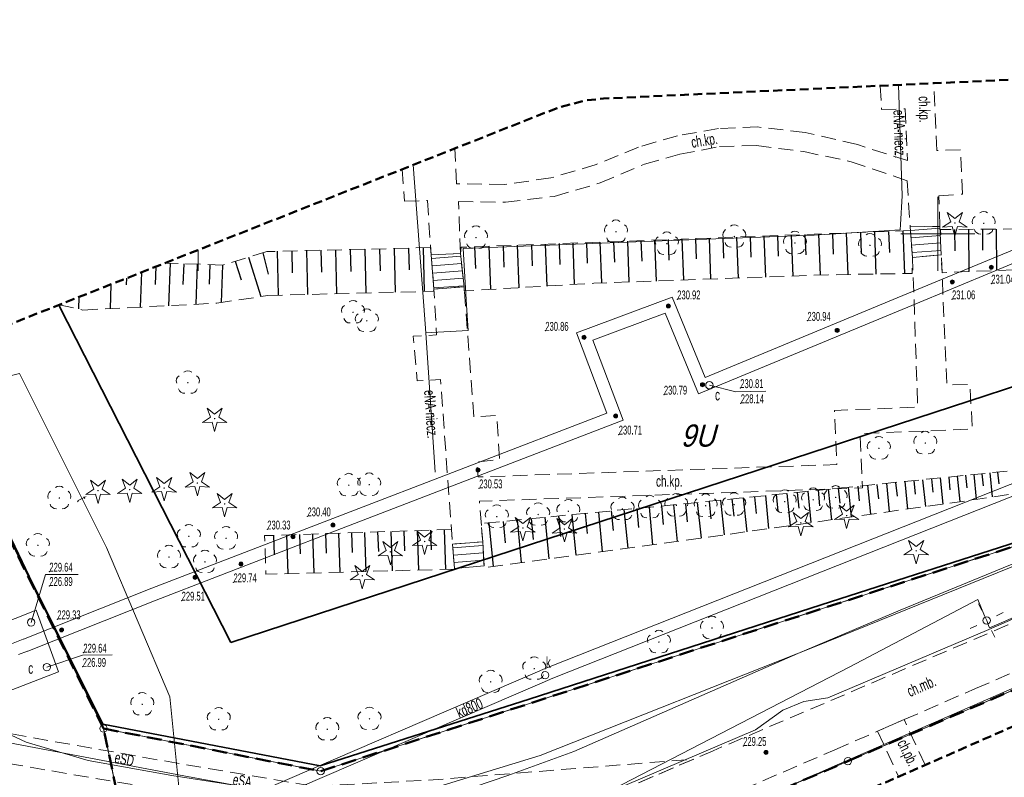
# Model space of a CAD drawing. Header units: metres. Extents: x 6546460 to 6547055, y 5576048 to 5576258.
# Tile 15 of 18: x 6546838 to 6546905, y 5576163 to 5576214. Entities that reach past the tile are written whole.
import ezdxf
from ezdxf.enums import TextEntityAlignment as Align

# ---------------------------------------------------------------- set-up
doc = ezdxf.new("R2010")
doc.units = ezdxf.units.M
doc.header["$MEASUREMENT"] = 0
for name, pattern in [('1.0_0.5', [1.5, 1, -0.5]), ('2', [0.9, 0.6, -0.3]), ('219-500', [0]), ('BKO', [1.5, 1, -0.5]), ('egug-500', [1, 0.5, -0.5])]:
    doc.linetypes.add(name, pattern=pattern)
doc.layers.get('0').update_dxf_attribs({"linetype": 'CONTINUOUS', "lineweight": 5})
for name, color, linetype in [('000 Inne (niezydentyfikowane)', 7, 'CONTINUOUS'), ('202-punkt graniczny', 7, 'CONTINUOUS'), ('218-kontur użytku gruntowego', 7, 'CONTINUOUS'), ('219-działka ewidencyjna', 7, 'CONTINUOUS'), ('chodnik', 7, 'CONTINUOUS'), ('chodnik-Atr17', 7, 'CONTINUOUS'), ('drzewo iglaste', 7, 'CONTINUOUS'), ('drzewo liściaste', 7, 'CONTINUOUS'), ('komora podziemna', 7, 'CONTINUOUS'), ('latarnia', 7, 'CONTINUOUS'), ('ogrodzenie trwałe', 7, 'CONTINUOUS'), ('podpora przewodów', 7, 'CONTINUOUS'), ('przewód ciepłowniczy', 7, 'CONTINUOUS'), ('przewód elektroenergetyczny podziemny', 7, 'CONTINUOUS'), ('przewód elektroenergetyczny podziemny-Atr1', 7, 'CONTINUOUS'), ('przewód kanalizacyjny', 7, 'CONTINUOUS'), ('przewód kanalizacyjny-Atr1', 7, 'CONTINUOUS'), ('przewód telekomunikacyjny podziemny', 7, 'CONTINUOUS'), ('przewód telekomunikacyjny podziemny-Atr1', 7, 'CONTINUOUS'), ('schody w ciągu komunikacyjnym', 7, 'CONTINUOUS'), ('skarpa nieumocniona', 7, 'CONTINUOUS'), ('właz do komory lub kanału - okrągły', 7, 'CONTINUOUS'), ('właz do komory lub kanału - okrągły-Atr17', 7, 'CONTINUOUS'), ('Zakres', 7, 'CONTINUOUS')]:
    doc.layers.add(name, color=color, linetype=linetype)
doc.layers.add('LINIE_ZABUDOWY', color=9, linetype='CONTINUOUS', lineweight=18, true_color=0x808080)
doc.layers.add('mpzp', color=4, linetype='BKO', lineweight=50)
doc.layers.add('wysok', color=244, linetype='CONTINUOUS', lineweight=18)
doc.styles.get("Standard").update_dxf_attribs({"font": 'Working1250', "width": 0.75})
doc.linetypes.add('902-500', pattern='A,3.75,0,[1,ksztalty.shx,S=0.5,R=0,X=0,Y=0],3.75', length=7.5)

# ---------------------------------------------------------------- blocks, each defined once
blk = doc.blocks.new('202')
at = {"color": 0, "linetype": 'Continuous', "lineweight": 0}
blk.add_circle((0, 0), 0.25, dxfattribs=at)
blk = doc.blocks.new('US15')
at = {"color": 0, "linetype": 'Continuous', "lineweight": 13}
blk.add_circle((0, 0), 0.25, dxfattribs=at)
blk = doc.blocks.new('US22')
at = {"color": 0, "linetype": 'Continuous', "lineweight": 13}
blk.add_circle((0, 0), 0.25, dxfattribs=at)
blk = doc.blocks.new('SM01')
at = {"color": 0, "linetype": 'Continuous', "lineweight": 13}
for p, q in [((-0.53, 0.531), (-0.883, 0.884)), ((0.531, 0.531), (0.884, 0.884)), ((-0.53, -0.53), (-0.883, -0.883)), ((0.531, -0.53), (0.884, -0.883))]:
    blk.add_line(p, q, dxfattribs=at)
blk.add_circle((0, 0), 0.25, dxfattribs=at)
blk = doc.blocks.new('OP011')
at = {"linetype": 'Continuous', "lineweight": 13}
h = blk.add_hatch(color=0, dxfattribs=at)
edge = h.paths.add_edge_path()
edge.add_arc((0, 0), 0.05, 0, 360)
at = {"color": 0, "linetype": 'Continuous', "lineweight": 13}
for p, q in [((-0.283, 0.093), (-0.512, 0.706)), ((-0.512, 0.706), (0, 0.299)), ((0, 0.299), (0.512, 0.706)), ((0.512, 0.706), (0.283, 0.093)), ((-0.828, -0.268), (-0.283, 0.093)), ((0.283, 0.093), (0.828, -0.268)), ((-0.175, -0.24), (-0.828, -0.268)), ((0, -0.87), (-0.175, -0.24)), ((0.175, -0.24), (0, -0.87)), ((0.828, -0.268), (0.175, -0.24))]:
    blk.add_line(p, q, dxfattribs=at)
blk = doc.blocks.new('OP021')
at = {"linetype": 'Continuous', "lineweight": 13}
h = blk.add_hatch(color=0, dxfattribs=at)
edge = h.paths.add_edge_path()
edge.add_arc((0, 0), 0.05, 0, 360)
at = {"color": 0, "linetype": 'Continuous', "lineweight": 13}
for centre, start, end in [((0, 0.4), 49.272, 130.728), ((-0.38, 0.124), 121.308, 202.548), ((0.38, 0.124), 337.452, 58.692), ((-0.235, -0.324), 193.221, 274.871), ((0.235, -0.324), 265.129, 346.779)]:
    blk.add_arc(centre, 0.4, start, end, dxfattribs=at)
blk = doc.blocks.new('pikieta')
at = {"color": 0}
blk.add_point((0, 0), dxfattribs=at)
blk = doc.blocks.new('OTRS')
at = {"linetype": 'Continuous', "lineweight": 13}
blk.add_hatch(color=0, dxfattribs=at).paths.add_polyline_path([(0, -0.091, 1), (0, 0.091, 1)])
at = {"color": 0, "linetype": 'Continuous', "lineweight": 13}
blk.add_circle((0, 0), 0.0906, dxfattribs=at)

msp = doc.modelspace()

# ---------------------------------------------------------------- linework, layer by layer
at = {"color": 0}
for p, q in [((6546900, 5576197.5), (6546900, 5576202.5)), ((6546897.5, 5576200), (6546902.5, 5576200)), ((6546850, 5576197.5), (6546850, 5576198.911))]:
    msp.add_line(p, q, dxfattribs=at)
at = {"layer": '000 Inne (niezydentyfikowane)', "color": 7, "linetype": 'Continuous', "lineweight": 25, "flags": 128}
for points in [[(6546886.4, 5576199.78), (6546886.5, 5576197.01)], [(6546887.32, 5576199.82), (6546887.37, 5576198.43)], [(6546888.25, 5576199.85), (6546888.35, 5576197.08)], [(6546889.17, 5576199.89), (6546889.22, 5576198.5)], [(6546890.1, 5576199.92), (6546890.2, 5576197.14)], [(6546891.02, 5576199.95), (6546891.08, 5576198.57)], [(6546891.95, 5576199.99), (6546892.05, 5576197.21)], [(6546892.88, 5576200.02), (6546892.93, 5576198.63)], [(6546893.82, 5576200.06), (6546893.93, 5576197.25)], [(6546894.77, 5576200.09), (6546894.82, 5576198.68)], [(6546895.72, 5576200.13), (6546895.82, 5576197.28)], [(6546896.68, 5576200.17), (6546896.73, 5576198.73)], [(6546897.65, 5576200.2), (6546897.76, 5576197.31)], [(6546900.17, 5576200.29), (6546900.18, 5576199.94)], [(6546901.13, 5576200.3), (6546901.15, 5576198.85)], [(6546902.08, 5576200.31), (6546902.11, 5576197.45)], [(6546903.02, 5576200.31), (6546903.03, 5576198.9)], [(6546903.95, 5576200.32), (6546903.97, 5576197.52)], [(6546868.69, 5576199.12), (6546868.75, 5576197.66)], [(6546869.66, 5576199.16), (6546869.77, 5576196.25)], [(6546870.62, 5576199.2), (6546870.68, 5576197.75)], [(6546871.58, 5576199.23), (6546871.69, 5576196.36)], [(6546872.53, 5576199.27), (6546872.58, 5576197.84)], [(6546873.47, 5576199.3), (6546873.57, 5576196.47)], [(6546874.4, 5576199.34), (6546874.46, 5576197.93)], [(6546875.33, 5576199.37), (6546875.43, 5576196.58)], [(6546876.25, 5576199.4), (6546876.3, 5576198.02)], [(6546877.17, 5576199.44), (6546877.28, 5576196.68)], [(6546878.09, 5576199.47), (6546878.15, 5576198.09)], [(6546879.02, 5576199.51), (6546879.12, 5576196.74)], [(6546879.94, 5576199.54), (6546879.99, 5576198.16)], [(6546880.86, 5576199.58), (6546880.96, 5576196.81)], [(6546881.78, 5576199.61), (6546881.83, 5576198.23)], [(6546882.7, 5576199.65), (6546882.81, 5576196.88)], [(6546883.63, 5576199.68), (6546883.68, 5576198.3)], [(6546884.55, 5576199.71), (6546884.65, 5576196.94)], [(6546885.47, 5576199.75), (6546885.52, 5576198.36)], [(6546853.42, 5576198.43), (6546854.24, 5576195.76)], [(6546854.37, 5576198.72), (6546854.75, 5576197.28)], [(6546855.35, 5576198.82), (6546855.42, 5576195.85)], [(6546856.34, 5576198.84), (6546856.37, 5576197.36)], [(6546857.33, 5576198.87), (6546857.4, 5576195.9)], [(6546858.31, 5576198.89), (6546858.35, 5576197.41)], [(6546859.3, 5576198.91), (6546859.37, 5576195.95)], [(6546860.29, 5576198.94), (6546860.32, 5576197.46)], [(6546861.27, 5576198.96), (6546861.35, 5576196)], [(6546862.26, 5576198.99), (6546862.3, 5576197.51)], [(6546863.25, 5576199.01), (6546863.32, 5576196.05)], [(6546864.23, 5576199.03), (6546864.27, 5576197.56)], [(6546865.22, 5576199.06), (6546865.29, 5576196.1)], [(6546848.11, 5576198.01), (6546848.01, 5576195.14)], [(6546849.03, 5576197.98), (6546848.98, 5576196.58)], [(6546849.93, 5576197.95), (6546849.84, 5576195.24)], [(6546850.8, 5576197.92), (6546850.76, 5576196.6)], [(6546851.66, 5576197.89), (6546851.57, 5576195.36)], [(6546852.52, 5576198.15), (6546852.91, 5576196.88)], [(6546903.52, 5576183.83), (6546903.69, 5576182.21)], [(6546904.05, 5576183.89), (6546904.13, 5576183.09)], [(6546896.53, 5576183.13), (6546896.72, 5576181.22)], [(6546897.15, 5576183.19), (6546897.25, 5576182.25)], [(6546897.77, 5576183.25), (6546897.96, 5576181.39)], [(6546898.38, 5576183.31), (6546898.48, 5576182.39)], [(6546898.98, 5576183.37), (6546899.17, 5576181.56)], [(6546899.58, 5576183.43), (6546899.67, 5576182.54)], [(6546900.17, 5576183.49), (6546900.34, 5576181.73)], [(6546900.75, 5576183.55), (6546900.83, 5576182.68)], [(6546901.32, 5576183.61), (6546901.49, 5576181.89)], [(6546901.88, 5576183.67), (6546901.97, 5576182.82)], [(6546902.44, 5576183.72), (6546902.61, 5576182.05)], [(6546902.98, 5576183.78), (6546903.07, 5576182.95)], [(6546890.51, 5576182.52), (6546890.62, 5576181.44)], [(6546891.22, 5576182.59), (6546891.43, 5576180.47)], [(6546891.91, 5576182.66), (6546892.02, 5576181.61)], [(6546892.6, 5576182.73), (6546892.81, 5576180.66)], [(6546893.27, 5576182.8), (6546893.38, 5576181.78)], [(6546893.94, 5576182.86), (6546894.15, 5576180.85)], [(6546894.6, 5576182.93), (6546894.7, 5576181.94)], [(6546895.25, 5576183), (6546895.45, 5576181.04)], [(6546895.89, 5576183.06), (6546895.99, 5576182.09)], [(6546883.75, 5576181.83), (6546884, 5576179.42)], [(6546884.54, 5576181.91), (6546884.66, 5576180.72)], [(6546885.32, 5576181.99), (6546885.56, 5576179.64)], [(6546886.09, 5576182.07), (6546886.21, 5576180.91)], [(6546886.85, 5576182.15), (6546887.09, 5576179.86)], [(6546887.61, 5576182.22), (6546887.72, 5576181.09)], [(6546888.35, 5576182.3), (6546888.57, 5576180.07)], [(6546889.08, 5576182.37), (6546889.19, 5576181.27)], [(6546889.8, 5576182.45), (6546890.02, 5576180.27)], [(6546877.06, 5576181.18), (6546877.32, 5576178.51)], [(6546877.93, 5576181.27), (6546878.06, 5576179.95)], [(6546878.79, 5576181.35), (6546879.05, 5576178.75)], [(6546879.65, 5576181.43), (6546879.77, 5576180.15)], [(6546880.49, 5576181.51), (6546880.73, 5576178.98)], [(6546881.32, 5576181.6), (6546881.44, 5576180.34)], [(6546882.14, 5576181.68), (6546882.38, 5576179.2)], [(6546882.95, 5576181.75), (6546883.07, 5576180.53)], [(6546869.65, 5576180.46), (6546869.94, 5576177.51)], [(6546870.62, 5576180.55), (6546870.76, 5576179.1)], [(6546871.57, 5576180.65), (6546871.85, 5576177.77)], [(6546872.52, 5576180.74), (6546872.65, 5576179.32)], [(6546873.45, 5576180.83), (6546873.72, 5576178.03)], [(6546874.37, 5576180.92), (6546874.5, 5576179.53)], [(6546875.27, 5576181.01), (6546875.54, 5576178.27)], [(6546876.17, 5576181.09), (6546876.3, 5576179.74)], [(6546861.26, 5576179.81), (6546861.35, 5576177.17)], [(6546862.14, 5576179.84), (6546862.19, 5576178.52)], [(6546863.03, 5576179.87), (6546863.12, 5576177.21)], [(6546863.92, 5576179.9), (6546863.96, 5576178.57)], [(6546864.81, 5576179.93), (6546864.9, 5576177.26)], [(6546865.71, 5576179.96), (6546865.75, 5576178.63)], [(6546866.63, 5576179.99), (6546866.72, 5576177.31)], [(6546855.11, 5576179.61), (6546855.15, 5576178.3)], [(6546855.98, 5576179.64), (6546856.07, 5576177.02)], [(6546856.86, 5576179.67), (6546856.9, 5576178.36)], [(6546857.73, 5576179.7), (6546857.82, 5576177.07)], [(6546858.61, 5576179.73), (6546858.66, 5576178.41)], [(6546859.49, 5576179.76), (6546859.58, 5576177.12)], [(6546860.37, 5576179.79), (6546860.42, 5576178.46)]]:
    msp.add_lwpolyline(points, dxfattribs=at)
at = {"layer": '000 Inne (niezydentyfikowane)', "color": 7, "linetype": 'Continuous', "lineweight": 25}
for points in [[(6546847.151, 5576197.784), (6546847.11, 5576196.57)], [(6546846.168, 5576197.395), (6546846.09, 5576195.05)], [(6546844.106, 5576196.58), (6546844.05, 5576194.94)], [(6546845.154, 5576196.995), (6546845.14, 5576196.55)], [(6546841.937, 5576195.722), (6546841.91, 5576194.92)]]:
    msp.add_lwpolyline(points, dxfattribs=at)
at = {"layer": '218-kontur użytku gruntowego', "color": 3, "linetype": 'egug-500', "lineweight": 18, "flags": 128}
for points in [[(6546831.89, 5576190.18), (6546843.61, 5576166.55)], [(6546843.61, 5576166.55), (6546831.89, 5576190.18)], [(6546858.29, 5576163.66), (6546929.11, 5576186.64)], [(6546929.11, 5576186.64), (6546858.29, 5576163.66)], [(6546925.3, 5576177.84), (6546893.93, 5576164.34)], [(6546893.93, 5576164.34), (6546925.3, 5576177.84)], [(6546843.61, 5576166.55), (6546858.29, 5576163.66)], [(6546848.18, 5576144.71), (6546843.61, 5576166.55)], [(6546843.61, 5576166.55), (6546848.18, 5576144.71)], [(6546858.29, 5576163.66), (6546843.61, 5576166.55)], [(6546893.93, 5576164.34), (6546848.18, 5576144.71)], [(6546848.18, 5576144.71), (6546893.93, 5576164.34)]]:
    msp.add_lwpolyline(points, dxfattribs=at)
at = {"layer": '219-działka ewidencyjna', "color": 7, "linetype": '219-500', "lineweight": 18, "flags": 128}
for points in [[(6546831.89, 5576190.18), (6546843.61, 5576166.55)], [(6546929.11, 5576186.64), (6546858.29, 5576163.66)], [(6546893.93, 5576164.34), (6546925.3, 5576177.84)], [(6546843.61, 5576166.55), (6546858.29, 5576163.66)], [(6546843.61, 5576166.55), (6546848.18, 5576144.71)], [(6546848.18, 5576144.71), (6546893.93, 5576164.34)]]:
    msp.add_lwpolyline(points, dxfattribs=at)
at = {"layer": 'chodnik', "color": 7, "linetype": '1.0_0.5', "lineweight": 18}
for points in [[(6546863.806, 5576204.37), (6546863.95, 5576202.22), (6546865.5, 5576202.25), (6546865.76, 5576198.58), (6546867.74, 5576198.68), (6546867.6, 5576202.18), (6546870.79, 5576202.14), (6546874.08, 5576202.53), (6546877.19, 5576203.44), (6546880.18, 5576204.72), (6546882.57, 5576205.38), (6546885.25, 5576205.9), (6546887.74, 5576205.97), (6546890.95, 5576205.56), (6546894.15, 5576204.88), (6546897.94, 5576203.59), (6546898.14, 5576200.48), (6546900.14, 5576200.5), (6546900.08, 5576202.57), (6546901.68, 5576202.69), (6546901.53, 5576205.69), (6546899.94, 5576205.63), (6546899.745, 5576210.183)], [(6546896.12, 5576210.015), (6546896.2, 5576208.4), (6546897.8, 5576208.46), (6546897.96, 5576204.95), (6546894.57, 5576206.04), (6546891.04, 5576206.85), (6546887.82, 5576207.23), (6546885.18, 5576207.13), (6546882.41, 5576206.63), (6546879.78, 5576205.87), (6546876.92, 5576204.69), (6546873.84, 5576203.78), (6546870.69, 5576203.34), (6546867.48, 5576203.39), (6546867.354, 5576205.773)], [(6546954.91, 5576195.25), (6546929.58, 5576184.19), (6546904.73, 5576173.55), (6546884.83, 5576165.05), (6546863.91, 5576156.04), (6546840.14, 5576145.61), (6546840.91, 5576142.63), (6546846.79, 5576145.07), (6546857.44, 5576149.71), (6546875.72, 5576157.64), (6546885.42, 5576161.83), (6546893.05, 5576165.11), (6546895.94, 5576166.37), (6546897.73, 5576167.15), (6546902.55, 5576169.25), (6546907.26, 5576171.29), (6546909.09, 5576172.09), (6546916.38, 5576175.26), (6546920.94, 5576177.25), (6546922.97, 5576178.13), (6546931.17, 5576181.71), (6546956.5, 5576192.37)], [(6546899.152, 5576164.082), (6546897.73, 5576167.15), (6546895.94, 5576166.37), (6546897.356, 5576163.294)]]:
    msp.add_lwpolyline(points, dxfattribs=at)
at = {"layer": 'chodnik', "color": 7, "linetype": '1.0_0.5', "lineweight": 18, "flags": 128}
for points in [[(6546868.64, 5576187.62), (6546867.98, 5576196.42), (6546865.94, 5576196.27), (6546866.13, 5576193.17), (6546864.55, 5576193.07), (6546864.81, 5576190.05), (6546866.39, 5576190.15), (6546867.2, 5576179.02), (6546869.24, 5576179.17), (6546869.02, 5576181.92), (6546894.91, 5576182.82), (6546894.76, 5576186.49), (6546902.34, 5576186.8), (6546902.18, 5576189.82), (6546900.62, 5576189.78), (6546900.24, 5576198.59), (6546898.3, 5576198.4), (6546898.65, 5576188.28), (6546893.02, 5576188.06), (6546893.18, 5576184.4), (6546868.93, 5576183.56), (6546868.82, 5576184.57), (6546870.39, 5576184.75), (6546870.19, 5576187.72)], [(6546877.09, 5576161.71), (6546883.52, 5576164.48), (6546865.89, 5576163.08), (6546857.82, 5576162.64), (6546847.47, 5576164.4), (6546834.15, 5576166.75), (6546834.72, 5576164.6), (6546847.22, 5576162.47), (6546858.02, 5576160.48)]]:
    msp.add_lwpolyline(points, close=True, dxfattribs=at)
at = {"layer": 'komora podziemna', "color": 7, "linetype": 'Continuous', "lineweight": 18, "flags": 128}
msp.add_lwpolyline([(6546839.05, 5576174.56), (6546840.56, 5576170.39), (6546834.66, 5576168.11), (6546833.35, 5576172.3)], close=True, dxfattribs=at)
at = {"layer": 'LINIE_ZABUDOWY', "linetype": 'Continuous', "lineweight": 35}
for points in [[(6546852.222, 5576172.374), (6546921.12, 5576194.917), (6546927.364, 5576213.437), (6546921.576, 5576214.794)], [(6546840.586, 5576195.188), (6546852.222, 5576172.374)]]:
    msp.add_lwpolyline(points, dxfattribs=at)
at = {"layer": 'mpzp', "linetype": 'BKO', "lineweight": 50}
for points in [[(6546848.18, 5576144.71), (6546893.93, 5576164.34), (6546925.3, 5576177.84), (6546939.58, 5576183.99), (6546985.49, 5576203.34), (6546980.492, 5576207.745), (6546972.52, 5576214.77), (6546940.32, 5576220.89), (6546937.535, 5576221.565)], [(6546826.742, 5576136.653), (6546835.12, 5576139.02), (6546848.18, 5576144.71), (6546843.61, 5576166.55), (6546831.89, 5576190.18), (6546831.394, 5576191.554)], [(6546843.61, 5576166.55), (6546858.29, 5576163.66), (6546929.11, 5576186.64)]]:
    msp.add_lwpolyline(points, dxfattribs=at)
at = {"layer": 'ogrodzenie trwałe', "color": 7, "linetype": '902-500', "lineweight": 35}
msp.add_lwpolyline([(6546937.439, 5576212.7), (6546933.502, 5576200.917), (6546928.722, 5576186.702), (6546917.561, 5576183.086), (6546892.112, 5576174.91), (6546872.381, 5576168.542), (6546858.261, 5576164.018), (6546843.569, 5576166.84), (6546838.588, 5576176.833), (6546832.09, 5576190.385), (6546831.631, 5576191.647)], dxfattribs=at)
at = {"layer": 'przewód ciepłowniczy', "color": 212, "linetype": 'Continuous', "lineweight": 18, "flags": 128}
for points in [[(6546838.19, 5576172.59), (6546846.88, 5576176.03), (6546859.11, 5576180.76), (6546877.63, 5576187.88), (6546875.58, 5576193.3), (6546882.05, 5576195.71), (6546884.29, 5576190.29), (6546897.92, 5576195.94), (6546909.2, 5576200.62), (6546930.8, 5576209.59), (6546950.65, 5576217.77), (6546967.95, 5576224.96), (6546978.8, 5576229.41), (6546978.83, 5576229.43)], [(6546838.46, 5576171.79), (6546838.49, 5576171.79), (6546847.18, 5576175.23), (6546859.41, 5576179.96), (6546878.73, 5576187.4), (6546876.68, 5576192.8), (6546881.57, 5576194.63), (6546883.83, 5576189.17), (6546898.24, 5576195.16), (6546909.52, 5576199.84), (6546931.12, 5576208.81), (6546950.97, 5576216.99), (6546968.27, 5576224.18), (6546979.1, 5576228.62)], [(6546837.28, 5576172.23), (6546838.17, 5576172.59), (6546838.19, 5576172.59)], [(6546837.87, 5576171.55), (6546838.46, 5576171.79)]]:
    msp.add_lwpolyline(points, dxfattribs=at)
at = {"layer": 'przewód elektroenergetyczny podziemny', "color": 1, "linetype": 'Continuous', "lineweight": 18}
for points in [[(6546998.157, 5576217.217), (6546992.08, 5576215.12), (6546986.59, 5576212.56), (6546983.79, 5576211.44), (6546970.18, 5576205.72), (6546964.08, 5576203.08), (6546932.8, 5576189.13), (6546922.75, 5576184.67), (6546916.43, 5576182.34), (6546897.47, 5576174.56), (6546890.55, 5576171.63), (6546875.41, 5576164.99), (6546870.95, 5576163.36), (6546866.5, 5576161.87), (6546861.99, 5576161.58), (6546858.09, 5576161.84), (6546848.22, 5576163.38), (6546842.57, 5576164.38), (6546838.39, 5576165.63), (6546836.04, 5576166.71)], [(6546865.39, 5576193.31), (6546868.27, 5576193.47), (6546868.15, 5576195.17), (6546867.92, 5576199), (6546880.76, 5576199.51), (6546891.64, 5576199.9), (6546897.11, 5576200.26), (6546897.46, 5576200.28), (6546897.48, 5576200.63), (6546897.59, 5576202.56), (6546897.347, 5576210.072)], [(6546864.551, 5576204.664), (6546865.26, 5576195.13), (6546865.39, 5576193.31)], [(6546852.759, 5576143.716), (6546852.81, 5576145.97), (6546864.28, 5576151.14), (6546874.8, 5576155.89), (6546892.85, 5576163.93), (6546906.74, 5576169.99), (6546922.92, 5576177.14), (6546937.57, 5576183.59), (6546966.78, 5576196.44)], [(6546806.757, 5576173.683), (6546809.12, 5576170.75), (6546815.07, 5576163.37), (6546821.32, 5576156.18), (6546823.68, 5576153.48), (6546829.42, 5576154.52), (6546840.04, 5576156.51), (6546856.92, 5576159.74), (6546864.03, 5576161.95), (6546864.94, 5576162.22), (6546873.12, 5576164.73), (6546891.67, 5576172.08), (6546908.42, 5576178.86), (6546927.02, 5576186.37), (6546949.42, 5576196.21)], [(6546833.15, 5576145.34), (6546847.04, 5576150.03), (6546867.28, 5576157.84), (6546875.31, 5576161.02), (6546894.01, 5576170.69), (6546902.72, 5576175.27), (6546903.17, 5576174.17), (6546903.31, 5576173.85), (6546903.44, 5576173.52), (6546903.51, 5576173.36), (6546911.89, 5576176.97), (6546928.35, 5576184.01), (6546932.85, 5576186), (6546953.03, 5576196.26)], [(6546864.94, 5576162.22), (6546858.09, 5576161.67), (6546849.04, 5576163.34), (6546837.26, 5576165.57), (6546834.67, 5576167.99), (6546833.13, 5576173.46), (6546834.07, 5576177.73), (6546830.212, 5576191.086)]]:
    msp.add_lwpolyline(points, dxfattribs=at)
at = {"layer": 'przewód elektroenergetyczny podziemny', "color": 1, "linetype": 'Continuous', "lineweight": 18, "flags": 128}
msp.add_lwpolyline([(6546865.39, 5576193.31), (6546866, 5576184.23), (6546866.03, 5576183.88)], dxfattribs=at)
at = {"layer": 'przewód kanalizacyjny', "color": 34, "linetype": 'CONTINUOUS', "lineweight": 18}
for p, q in [((6546873.689, 5576170.69), (6546929.823, 5576192.932)), ((6546873.991, 5576169.95), (6546930.117, 5576192.188)), ((6546872.944, 5576170.378), (6546873.306, 5576170.529)), ((6546873.306, 5576170.529), (6546873.689, 5576170.69)), ((6546819.622, 5576147.448), (6546872.944, 5576170.378)), ((6546873.614, 5576169.791), (6546873.991, 5576169.95)), ((6546819.938, 5576146.712), (6546873.256, 5576169.642)), ((6546873.256, 5576169.642), (6546873.614, 5576169.791))]:
    msp.add_line(p, q, dxfattribs=at)
at = {"layer": 'przewód telekomunikacyjny podziemny', "color": 30, "linetype": 'Continuous', "lineweight": 18}
msp.add_lwpolyline([(6546998.519, 5576214.195), (6546990.71, 5576210.82), (6546988.11, 5576209.53), (6546985.14, 5576208.45), (6546981.3, 5576206.88), (6546960.17, 5576197.73), (6546937.24, 5576187.92), (6546935.7, 5576187.59), (6546932.87, 5576185.88), (6546924.17, 5576182.28), (6546903.46, 5576173.25), (6546892.57, 5576168.62), (6546890.94, 5576168.37), (6546889.53, 5576167.78), (6546887.69, 5576166.45), (6546875.05, 5576161.08), (6546869.69, 5576159.05), (6546856.66, 5576160.27), (6546848.82, 5576161.47), (6546848.1, 5576168.7), (6546843.81, 5576178.78), (6546837.93, 5576190.56), (6546829.7, 5576188.46), (6546829.225, 5576190.696)], dxfattribs=at)
at = {"layer": 'schody w ciągu komunikacyjnym', "color": 7, "linetype": 'Continuous', "lineweight": 18, "flags": 128}
for points in [[(6546898.3, 5576198.4), (6546900.24, 5576198.59), (6546900.14, 5576200.5), (6546898.14, 5576200.48)], [(6546865.94, 5576196.27), (6546867.98, 5576196.42), (6546867.74, 5576198.68), (6546865.76, 5576198.58)], [(6546867.2, 5576179.02), (6546867.33, 5576177.38), (6546869.33, 5576177.56), (6546869.24, 5576179.17)]]:
    msp.add_lwpolyline(points, close=True, dxfattribs=at)
for points in [[(6546898.159, 5576200.231), (6546900.146, 5576200.384)], [(6546898.198, 5576199.732), (6546900.172, 5576199.884)], [(6546898.236, 5576199.234), (6546900.198, 5576199.385)], [(6546865.779, 5576198.34), (6546867.761, 5576198.485)], [(6546898.274, 5576198.735), (6546900.225, 5576198.885)], [(6546865.818, 5576197.841), (6546867.814, 5576197.988)], [(6546865.856, 5576197.343), (6546867.866, 5576197.49)], [(6546865.895, 5576196.844), (6546867.919, 5576196.993)], [(6546865.934, 5576196.346), (6546867.972, 5576196.495)], [(6546867.22, 5576178.771), (6546869.253, 5576178.932)], [(6546867.259, 5576178.272), (6546869.281, 5576178.433)], [(6546867.299, 5576177.774), (6546869.309, 5576177.933)]]:
    msp.add_lwpolyline(points, dxfattribs=at)
at = {"layer": 'skarpa nieumocniona', "color": 7, "linetype": '1.0_0.5', "lineweight": 18, "flags": 128}
for points in [[(6546933.77, 5576202.59), (6546927.5, 5576201.33), (6546925.24, 5576201.23), (6546915.77, 5576200.74), (6546905.2, 5576200.33), (6546900.16, 5576200.29), (6546900.3, 5576197.37), (6546912.24, 5576197.87), (6546922.36, 5576198.34), (6546926.01, 5576198.59)], [(6546933.77, 5576202.59), (6546927.5, 5576201.33), (6546925.24, 5576201.23), (6546915.77, 5576200.74), (6546905.2, 5576200.33), (6546900.16, 5576200.29), (6546900.3, 5576197.37), (6546912.24, 5576197.87), (6546922.36, 5576198.34), (6546926.01, 5576198.59)], [(6546898.15, 5576200.22), (6546867.79, 5576199.09), (6546867.74, 5576198.68), (6546867.98, 5576196.42), (6546868, 5576196.14), (6546876.76, 5576196.66), (6546892.59, 5576197.23), (6546898.27, 5576197.32), (6546898.3, 5576198.4)], [(6546898.15, 5576200.22), (6546867.79, 5576199.09), (6546867.74, 5576198.68), (6546867.98, 5576196.42), (6546868, 5576196.14), (6546876.76, 5576196.66), (6546892.59, 5576197.23), (6546898.27, 5576197.32), (6546898.3, 5576198.4)], [(6546928.58, 5576186.33), (6546918.77, 5576185.43), (6546906.95, 5576184.18), (6546883.11, 5576181.77), (6546869.14, 5576180.41), (6546869.24, 5576179.17), (6546869.33, 5576177.56), (6546869.34, 5576177.43), (6546884.13, 5576179.44), (6546902.71, 5576182.06), (6546926.71, 5576185.73)], [(6546928.58, 5576186.33), (6546918.77, 5576185.43), (6546906.95, 5576184.18), (6546883.11, 5576181.77), (6546869.14, 5576180.41), (6546869.24, 5576179.17), (6546869.33, 5576177.56), (6546869.34, 5576177.43), (6546884.13, 5576179.44), (6546902.71, 5576182.06), (6546926.71, 5576185.73)], [(6546867.13, 5576180.01), (6546854.5, 5576179.59), (6546854.59, 5576176.98), (6546867.33, 5576177.33)], [(6546867.13, 5576180.01), (6546854.5, 5576179.59), (6546854.59, 5576176.98), (6546867.33, 5576177.33)]]:
    msp.add_lwpolyline(points, close=True, dxfattribs=at)
at = {"layer": 'skarpa nieumocniona', "color": 7, "linetype": '1.0_0.5', "lineweight": 18}
msp.add_lwpolyline([(6546840.611, 5576195.198), (6546842.22, 5576194.85), (6546851.27, 5576195.31), (6546854.72, 5576195.83), (6546865.91, 5576196.12), (6546865.94, 5576196.27), (6546865.76, 5576198.58), (6546865.72, 5576199.07), (6546854.65, 5576198.8), (6546851.66, 5576197.89), (6546847.751, 5576198.022)], dxfattribs=at)
msp.add_lwpolyline([(6546840.611, 5576195.198), (6546842.22, 5576194.85), (6546851.27, 5576195.31), (6546854.72, 5576195.83), (6546865.91, 5576196.12), (6546865.94, 5576196.27), (6546865.76, 5576198.58), (6546865.72, 5576199.07), (6546854.65, 5576198.8), (6546851.66, 5576197.89), (6546847.751, 5576198.022)], dxfattribs=at)
at = {"layer": 'wysok', "linetype": 'Continuous', "lineweight": 18}
for p, q in [((6546886.351, 5576189.325), (6546884.565, 5576189.76, 230.805)), ((6546886.351, 5576189.325), (6546888.391, 5576189.358)), ((6546839.697, 5576176.964), (6546838.714, 5576173.724, 229.638)), ((6546839.697, 5576176.964), (6546841.902, 5576176.974)), ((6546842.186, 5576171.51), (6546839.779, 5576170.702, 229.642)), ((6546842.186, 5576171.51), (6546844.186, 5576171.532))]:
    msp.add_line(p, q, dxfattribs=at)
at = {"layer": 'Zakres', "color": 40, "linetype": '2', "lineweight": 50, "flags": 128}
msp.add_lwpolyline([(6546911.95, 5576210.76), (6546911.79, 5576210.74), (6546877.41, 5576209.15), (6546876.1, 5576209.01), (6546874.37, 5576208.54), (6546874.1, 5576208.44), (6546817.07, 5576185.89), (6546815.71, 5576185.23), (6546814.24, 5576184.2), (6546812.97, 5576182.93), (6546811.94, 5576181.46), (6546811.51, 5576180.65), (6546808.53, 5576174.25), (6546808.38, 5576174.18), (6546736.77, 5576152.25), (6546736.26, 5576152.08), (6546735.57, 5576151.8), (6546634.83, 5576106.65), (6546620.86, 5576132.09), (6546620.75, 5576132.28), (6546619.72, 5576133.75), (6546618.45, 5576135.02), (6546616.98, 5576136.05), (6546615.35, 5576136.81), (6546613.62, 5576137.28), (6546611.83, 5576137.43), (6546611.37, 5576137.42), (6546565.96, 5576135.39), (6546564.64, 5576135.24), (6546562.9, 5576134.78), (6546561.28, 5576134.02), (6546559.76, 5576132.95), (6546552.37, 5576126.67), (6546551.14, 5576125.44), (6546550.11, 5576123.97), (6546549.35, 5576122.34), (6546548.89, 5576120.61), (6546548.73, 5576118.82), (6546548.89, 5576117.03), (6546549.35, 5576115.3), (6546550.11, 5576113.67), (6546551.14, 5576112.2), (6546552.31, 5576111.02), (6546609.23, 5576061.96), (6546609.33, 5576061.87), (6546610.8, 5576060.84), (6546612.43, 5576060.09), (6546614.16, 5576059.62), (6546615.95, 5576059.46), (6546617.74, 5576059.62), (6546619.47, 5576060.09), (6546621.1, 5576060.84), (6546621.53, 5576061.11), (6546667.52, 5576090.76), (6546667.93, 5576090.95), (6546793.15, 5576125.15), (6546793.32, 5576125.2), (6546793.42, 5576125.22), (6546848.17, 5576141.79), (6546848.71, 5576141.97), (6546849.33, 5576142.21), (6546992.38, 5576205.01), (6546993.39, 5576205.52), (6546994.87, 5576206.55), (6546996.14, 5576207.82), (6546997.16, 5576209.29), (6546997.92, 5576210.92), (6546998.39, 5576212.65), (6546998.54, 5576214.44), (6546998.39, 5576216.23), (6546998.13, 5576217.33), (6546993.61, 5576232.86), (6546993.4, 5576233.5), (6546992.64, 5576235.12), (6546991.61, 5576236.59), (6546990.34, 5576237.86), (6546988.87, 5576238.89), (6546987.24, 5576239.65), (6546985.51, 5576240.12), (6546983.72, 5576240.27), (6546981.93, 5576240.12), (6546980.2, 5576239.65), (6546979.69, 5576239.45), (6546912.28, 5576210.85)], close=True, dxfattribs=at)
at = {"layer": 'Zakres', "color": 7, "linetype": '2', "lineweight": 25, "flags": 128}
msp.add_lwpolyline([(6546911.95, 5576210.76), (6546911.79, 5576210.74), (6546877.41, 5576209.15), (6546876.1, 5576209.01), (6546874.37, 5576208.54), (6546874.1, 5576208.44), (6546817.07, 5576185.89), (6546815.71, 5576185.23), (6546814.24, 5576184.2), (6546812.97, 5576182.93), (6546811.94, 5576181.46), (6546811.51, 5576180.65), (6546808.53, 5576174.25), (6546808.38, 5576174.18), (6546736.77, 5576152.25), (6546736.26, 5576152.08), (6546735.57, 5576151.8), (6546634.83, 5576106.65), (6546620.86, 5576132.09), (6546620.75, 5576132.28), (6546619.72, 5576133.75), (6546618.45, 5576135.02), (6546616.98, 5576136.05), (6546615.35, 5576136.81), (6546613.62, 5576137.28), (6546611.83, 5576137.43), (6546611.37, 5576137.42), (6546565.96, 5576135.39), (6546564.64, 5576135.24), (6546562.9, 5576134.78), (6546561.28, 5576134.02), (6546559.76, 5576132.95), (6546552.37, 5576126.67), (6546551.14, 5576125.44), (6546550.11, 5576123.97), (6546549.35, 5576122.34), (6546548.89, 5576120.61), (6546548.73, 5576118.82), (6546548.89, 5576117.03), (6546549.35, 5576115.3), (6546550.11, 5576113.67), (6546551.14, 5576112.2), (6546552.31, 5576111.02), (6546609.23, 5576061.96), (6546609.33, 5576061.87), (6546610.8, 5576060.84), (6546612.43, 5576060.09), (6546614.16, 5576059.62), (6546615.95, 5576059.46), (6546617.74, 5576059.62), (6546619.47, 5576060.09), (6546621.1, 5576060.84), (6546621.53, 5576061.11), (6546667.52, 5576090.76), (6546667.93, 5576090.95), (6546793.15, 5576125.15), (6546793.32, 5576125.2), (6546793.42, 5576125.22), (6546848.17, 5576141.79), (6546848.71, 5576141.97), (6546849.33, 5576142.21), (6546992.38, 5576205.01), (6546993.39, 5576205.52), (6546994.87, 5576206.55), (6546996.14, 5576207.82), (6546997.16, 5576209.29), (6546997.92, 5576210.92), (6546998.39, 5576212.65), (6546998.54, 5576214.44), (6546998.39, 5576216.23), (6546998.13, 5576217.33), (6546993.61, 5576232.86), (6546993.4, 5576233.5), (6546992.64, 5576235.12), (6546991.61, 5576236.59), (6546990.34, 5576237.86), (6546988.87, 5576238.89), (6546987.24, 5576239.65), (6546985.51, 5576240.12), (6546983.72, 5576240.27), (6546981.93, 5576240.12), (6546980.2, 5576239.65), (6546979.69, 5576239.45), (6546912.28, 5576210.85)], close=True, dxfattribs=at)

# ---------------------------------------------------------------- block references
at = {"layer": '202-punkt graniczny', "color": 7, "linetype": 'Continuous', "lineweight": 18}
for p in [(6546843.61, 5576166.55), (6546893.93, 5576164.34), (6546858.29, 5576163.66)]:
    msp.add_blockref('202', p, dxfattribs=at)
at = {"layer": 'drzewo iglaste', "color": 94, "linetype": 'Continuous', "lineweight": 18}
for p in [(6546901.16, 5576200.73), (6546851.12, 5576187.51), (6546849.954, 5576183.147, 230.305), (6546843.241, 5576182.641, 230.201), (6546845.382, 5576182.705, 230.316), (6546847.71, 5576182.81, 230.303), (6546851.797, 5576181.738), (6546890.749, 5576180.458, 230.134), (6546893.843, 5576180.95, 230.033), (6546871.958, 5576180.105, 230.387), (6546874.767, 5576180.034), (6546865.315, 5576179.194, 230.304), (6546863.001, 5576178.496, 230.198), (6546898.542, 5576178.566, 229.98), (6546861.102, 5576176.875)]:
    msp.add_blockref('OP011', p, dxfattribs=at)
at = {"layer": 'drzewo liściaste', "color": 94, "linetype": 'Continuous', "lineweight": 18}
for p in [(6546903.11, 5576200.71), (6546868.79, 5576199.75), (6546878.25, 5576200.14), (6546886.25, 5576199.82), (6546881.69, 5576199.33), (6546890.35, 5576199.38), (6546895.42, 5576199.22), (6546860.48, 5576194.7), (6546861.41, 5576194.12), (6546849.31, 5576189.94), (6546899.16, 5576185.85), (6546896.022, 5576185.492), (6546860.19, 5576183.006), (6546861.571, 5576183.034), (6546840.624, 5576182.135, 230.521), (6546882.335, 5576181.64), (6546886.24, 5576181.691), (6546889.659, 5576181.89), (6546891.578, 5576182.015), (6546893.102, 5576182.171, 230.758), (6546872.99, 5576181.02), (6546875.035, 5576181.241), (6546878.69, 5576181.397, 230.539), (6546880.546, 5576181.518, 230.761), (6546884.314, 5576181.611), (6546870.197, 5576180.874, 230.697), (6546849.379, 5576179.55), (6546851.897, 5576179.406, 230.466), (6546839.171, 5576178.935), (6546848.035, 5576178.143), (6546850.469, 5576177.82, 230.041), (6546884.742, 5576173.344), (6546881.152, 5576172.391), (6546872.726, 5576170.6, 229.237), (6546869.785, 5576169.705), (6546846.23, 5576168.185), (6546851.4, 5576167.175), (6546861.591, 5576167.202), (6546858.738, 5576166.495)]:
    msp.add_blockref('OP021', p, dxfattribs=at)
at = {"layer": 'latarnia', "color": 7, "linetype": 'Continuous', "lineweight": 18, "rotation": 340.967}
msp.add_blockref('SM01', (6546903.31, 5576173.85), dxfattribs=at)
at = {"layer": 'podpora przewodów', "color": 7, "linetype": 'Continuous', "lineweight": 18}
msp.add_blockref('US15', (6546903.31, 5576173.85), dxfattribs=at)
at = {"layer": 'wysok', "linetype": 'Continuous', "xscale": 1.5, "yscale": 1.5, "zscale": 1.5}
for p in [(6546903.616, 5576197.745, 231.04), (6546900.98, 5576196.752, 231.06), (6546881.792, 5576195.128, 230.92), (6546876.098, 5576193.002, 230.86), (6546893.204, 5576193.472, 230.94), (6546884.1, 5576189.796, 230.79), (6546878.224, 5576187.684, 230.71), (6546868.931, 5576184.029, 230.53), (6546859.117, 5576180.318, 230.4), (6546856.412, 5576179.522, 230.33), (6546852.9, 5576177.664, 229.74), (6546849.795, 5576176.769, 229.51), (6546840.773, 5576173.218, 229.33), (6546888.386, 5576164.935, 229.25)]:
    msp.add_blockref('OTRS', p, dxfattribs=at)
at = {"layer": 'wysok', "color": 244, "linetype": 'Continuous'}
ref = msp.add_blockref('pikieta', (6546903.622, 5576196.637, 231.04), dxfattribs=dict(at, xscale=1.5, yscale=1.5, zscale=1.5))
ref.add_attrib('H', '231.04', (6546903.622, 5576196.637, 231.04), dxfattribs={"layer": '0', "height": 0.6, "width": 0.62})
ref = msp.add_blockref('pikieta', (6546882.393, 5576195.569, 230.92), dxfattribs=dict(at, xscale=1.5, yscale=1.5, zscale=1.5))
ref.add_attrib('H', '230.92', (6546882.393, 5576195.569, 230.92), dxfattribs={"layer": '0', "height": 0.6, "width": 0.62})
ref = msp.add_blockref('pikieta', (6546900.969, 5576195.573, 231.06), dxfattribs=dict(at, xscale=1.5, yscale=1.5, zscale=1.5))
ref.add_attrib('H', '231.06', (6546900.969, 5576195.573, 231.06), dxfattribs={"layer": '0', "height": 0.6, "width": 0.62})
ref = msp.add_blockref('pikieta', (6546891.194, 5576194.119, 230.94), dxfattribs=dict(at, xscale=1.5, yscale=1.5, zscale=1.5))
ref.add_attrib('H', '230.94', (6546891.194, 5576194.119, 230.94), dxfattribs={"layer": '0', "height": 0.6, "width": 0.62})
ref = msp.add_blockref('pikieta', (6546873.476, 5576193.443, 230.86), dxfattribs=dict(at, xscale=1.5, yscale=1.5, zscale=1.5))
ref.add_attrib('H', '230.86', (6546873.476, 5576193.443, 230.86), dxfattribs={"layer": '0', "height": 0.6, "width": 0.62})
ref = msp.add_blockref('pikieta', (6546886.652, 5576189.569, 230.81), dxfattribs=dict(at, xscale=1.5, yscale=1.5, zscale=1.5))
ref.add_attrib('H', '230.81', (6546886.652, 5576189.569, 230.81), dxfattribs={"layer": '0', "height": 0.6, "width": 0.62})
ref = msp.add_blockref('pikieta', (6546881.49, 5576189.131, 230.79), dxfattribs=dict(at, xscale=1.5, yscale=1.5, zscale=1.5))
ref.add_attrib('H', '230.79', (6546881.49, 5576189.131, 230.79), dxfattribs={"layer": '0', "height": 0.6, "width": 0.62})
ref = msp.add_blockref('pikieta', (6546886.688, 5576188.546, 230.81), dxfattribs=dict(at, xscale=1.5, yscale=1.5, zscale=1.5))
ref.add_attrib('H', '228.14', (6546886.688, 5576188.546, 230.81), dxfattribs={"layer": '0', "height": 0.6, "width": 0.62})
ref = msp.add_blockref('pikieta', (6546878.44, 5576186.43, 230.71), dxfattribs=dict(at, xscale=1.5, yscale=1.5, zscale=1.5))
ref.add_attrib('H', '230.71', (6546878.44, 5576186.43, 230.71), dxfattribs={"layer": '0', "height": 0.6, "width": 0.62})
ref = msp.add_blockref('pikieta', (6546869.003, 5576182.789, 230.53), dxfattribs=dict(at, xscale=1.5, yscale=1.5, zscale=1.5))
ref.add_attrib('H', '230.53', (6546869.003, 5576182.789, 230.53), dxfattribs={"layer": '0', "height": 0.6, "width": 0.62})
ref = msp.add_blockref('pikieta', (6546857.398, 5576180.895, 230.4), dxfattribs=dict(at, xscale=1.5, yscale=1.5, zscale=1.5))
ref.add_attrib('H', '230.40', (6546857.398, 5576180.895, 230.4), dxfattribs={"layer": '0', "height": 0.6, "width": 0.62})
ref = msp.add_blockref('pikieta', (6546854.681, 5576180.008, 230.33), dxfattribs=dict(at, xscale=1.5, yscale=1.5, zscale=1.5))
ref.add_attrib('H', '230.33', (6546854.681, 5576180.008, 230.33), dxfattribs={"layer": '0', "height": 0.6, "width": 0.62})
ref = msp.add_blockref('pikieta', (6546839.951, 5576177.157, 229.64), dxfattribs=dict(at, xscale=1.5, yscale=1.5, zscale=1.5))
ref.add_attrib('H', '229.64', (6546839.951, 5576177.157, 229.64), dxfattribs={"layer": '0', "height": 0.6, "width": 0.62})
ref = msp.add_blockref('pikieta', (6546839.951, 5576176.19, 229.64), dxfattribs=dict(at, xscale=1.5, yscale=1.5, zscale=1.5))
ref.add_attrib('H', '226.89', (6546839.951, 5576176.19, 229.64), dxfattribs={"layer": '0', "height": 0.6, "width": 0.62})
ref = msp.add_blockref('pikieta', (6546852.396, 5576176.436, 229.74), dxfattribs=dict(at, xscale=1.5, yscale=1.5, zscale=1.5))
ref.add_attrib('H', '229.74', (6546852.396, 5576176.436, 229.74), dxfattribs={"layer": '0', "height": 0.6, "width": 0.62})
ref = msp.add_blockref('pikieta', (6546848.89, 5576175.195, 229.51), dxfattribs=dict(at, xscale=1.5, yscale=1.5, zscale=1.5))
ref.add_attrib('H', '229.51', (6546848.89, 5576175.195, 229.51), dxfattribs={"layer": '0', "height": 0.6, "width": 0.62})
ref = msp.add_blockref('pikieta', (6546840.489, 5576173.941, 229.33), dxfattribs=dict(at, xscale=1.5, yscale=1.5, zscale=1.5))
ref.add_attrib('H', '229.33', (6546840.489, 5576173.941, 229.33), dxfattribs={"layer": '0', "height": 0.6, "width": 0.62})
ref = msp.add_blockref('pikieta', (6546842.248, 5576171.681, 229.64), dxfattribs=dict(at, xscale=1.5, yscale=1.5, zscale=1.5))
ref.add_attrib('H', '229.64', (6546842.248, 5576171.681, 229.64), dxfattribs={"layer": '0', "height": 0.6, "width": 0.62})
ref = msp.add_blockref('pikieta', (6546842.208, 5576170.72, 229.64), dxfattribs=dict(at, xscale=1.5, yscale=1.5, zscale=1.5))
ref.add_attrib('H', '226.99', (6546842.208, 5576170.72, 229.64), dxfattribs={"layer": '0', "height": 0.6, "width": 0.62})
ref = msp.add_blockref('pikieta', (6546886.85, 5576165.376, 229.25), dxfattribs=dict(at, xscale=1.5, yscale=1.5, zscale=1.5))
ref.add_attrib('H', '229.25', (6546886.85, 5576165.376, 229.25), dxfattribs={"layer": '0', "height": 0.6, "width": 0.62})
at = {"layer": 'właz do komory lub kanału - okrągły', "color": 7, "linetype": 'Continuous', "lineweight": 18}
for p in [(6546884.565, 5576189.76, 230.805), (6546838.714, 5576173.724, 229.638), (6546839.779, 5576170.702, 229.642), (6546873.46, 5576170.16)]:
    msp.add_blockref('US22', p, dxfattribs=at)

# ---------------------------------------------------------------- texts
at = {"layer": 'chodnik-Atr17', "color": 7, "width": 0.667}
for s, rotation, p in [('ch.kp.', -88.568, (6546898.709, 5576209.302)), ('ch.kp.', 9.117, (6546883.4, 5576205.81)), ('ch.mb.', 23.129, (6546898.122, 5576168.672)), ('ch.pb.', 296.062, (6546897.244, 5576165.577))]:
    msp.add_text(s, height=0.75, rotation=rotation, dxfattribs=at).set_placement(p)
msp.add_text('ch.kp.', height=0.75, dxfattribs=at).set_placement((6546880.96, 5576182.9))
at = {"layer": 'mpzp', "color": 4, "linetype": 'Continuous', "lineweight": 35, "oblique": 15, "width": 0.9}
msp.add_text('9U', height=1.5, rotation=359.92615, dxfattribs=at).set_placement((6546882.629, 5576187.109), align=Align.TOP_LEFT)
at = {"layer": 'przewód elektroenergetyczny podziemny-Atr1', "color": 1, "width": 0.667}
for rotation, p in [(-88.148, (6546897.378, 5576208.382)), (-86.157, (6546865.65, 5576189.44))]:
    msp.add_text('eNA-niecz.', height=0.75, rotation=rotation, dxfattribs=at).set_placement(p, align=Align.MIDDLE_LEFT)
for s, rotation, p in [('eSD', 348.512, (6546844.31, 5576164.24)), ('eSA', 350.91, (6546852.31, 5576162.74))]:
    msp.add_text(s, height=0.75, rotation=rotation, dxfattribs=at).set_placement(p)
at = {"layer": 'przewód kanalizacyjny-Atr1', "color": 34, "width": 0.667}
msp.add_text('kd800', height=0.75, rotation=23.27, dxfattribs=at).set_placement((6546867.513, 5576167.582), align=Align.MIDDLE_LEFT)
at = {"layer": 'przewód telekomunikacyjny podziemny-Atr1', "color": 30, "width": 0.667}
msp.add_text('t', height=0.75, rotation=296.526, dxfattribs=at).set_placement((6546842.12, 5576182.17), align=Align.MIDDLE_LEFT)
at = {"layer": 'właz do komory lub kanału - okrągły-Atr17', "color": 7, "width": 0.667}
for s, p in [('c', (6546884.949, 5576188.736)), ('k', (6546873.51, 5576170.65)), ('c', (6546838.52, 5576170.25))]:
    msp.add_text(s, height=0.75, dxfattribs=at).set_placement(p)

doc.saveas('drawing.dxf')
